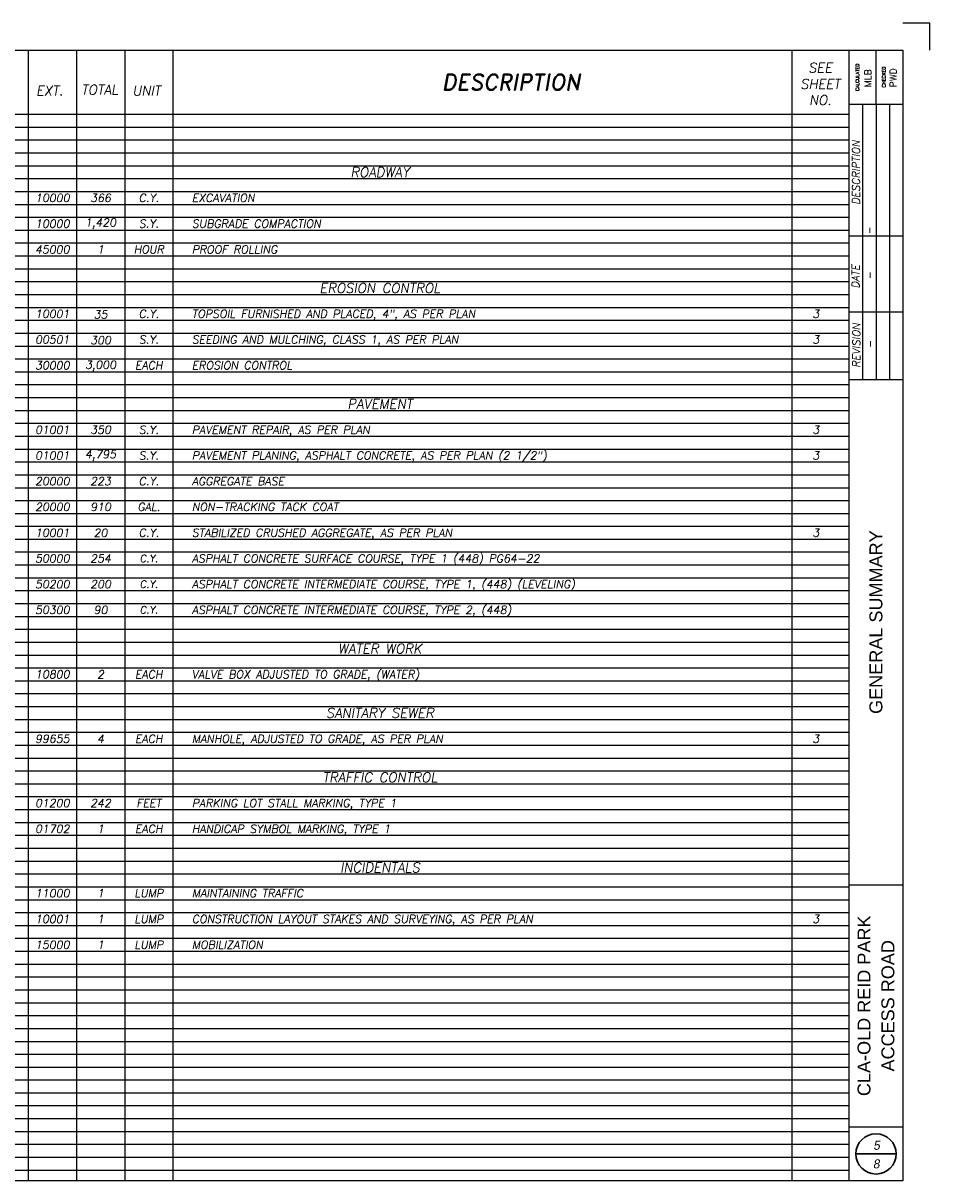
# Paper-space layout 'Gen Summary' of a CAD drawing. Header units: feet. Extents: x 0 to 17, y 0 to 11.
# Tile 2 of 2: x 8.6 to 17, y 0.2 to 11. Entities that reach past the tile are written whole.
import ezdxf
from ezdxf.enums import TextEntityAlignment as Align

# ---------------------------------------------------------------- set-up
doc = ezdxf.new("R2010")
doc.units = ezdxf.units.FT
doc.header["$LTSCALE"] = 20
doc.header["$MEASUREMENT"] = 0
doc.linetypes.add('DGN Style 3', pattern=[1.792565, 1.280403, -0.512161])
for name, color, linetype in [('_OFF-PRELIMINARY', 1, 'Continuous'), ('BORDER', 7, 'Continuous'), ('SH_Text', 7, 'Continuous'), ('TEXT', 1, 'Continuous'), ('TITLEBLOCK', 4, 'Continuous')]:
    doc.layers.add(name, color=color, linetype=linetype)
doc.layers.add('Level 1', color=7, linetype='Continuous', lineweight=0)
doc.layers.add('Level 1 (Construction)', color=7, linetype='Continuous', lineweight=0, plot=False)
doc.styles.add('ROMAND', font='romand.shx', dxfattribs={"oblique": 10, "height": 0.12})
doc.styles.add('ROMANS', font='romans')
doc.styles.add('Style-WORKING', font='WORKING.shx')
doc.styles.add('TITLR-SHT-TXT', font='arial.ttf', dxfattribs={"height": 0.25})

psp = doc.layouts.new('Gen Summary')

# ---------------------------------------------------------------- linework, layer by layer
at = {"layer": 'BORDER'}
for p, q in [((8.621, 10.747), (8.621, 0.25)), ((9.069, 10.747), (9.069, 0.25)), ((9.517, 10.747), (9.517, 0.25)), ((9.965, 10.747), (9.965, 0.25)), ((15.713, 10.747), (15.713, 0.25)), ((16.496, 10.244), (16.496, 10.747)), ((16.246, 10.244), (16.746, 10.244)), ((16.371, 10.244), (16.371, 7.688)), ((16.496, 10.244), (16.496, 7.688)), ((16.621, 10.244), (16.621, 7.688)), ((1, 10.152), (8.621, 10.152)), ((8.621, 10.152), (16.246, 10.152)), ((16.246, 9.024), (16.746, 9.024)), ((16.246, 8.318), (16.746, 8.318)), ((16.246, 7.688), (16.746, 7.688)), ((8.621, 3.238), (8.621, 3.236)), ((9.069, 3.238), (9.069, 3.236)), ((9.517, 3.238), (9.517, 3.236)), ((9.965, 3.238), (9.965, 3.236))]:
    psp.add_line(p, q, dxfattribs=at)
at = {"layer": 'BORDER', "color": 8}
for p, q in [((1, 10.033), (16.246, 10.033)), ((1, 9.913), (16.246, 9.913)), ((1, 9.794), (16.246, 9.794)), ((1, 9.674), (16.246, 9.674)), ((1, 9.554), (16.246, 9.554)), ((1, 9.435), (16.246, 9.435)), ((1, 9.315), (16.246, 9.315)), ((1, 9.196), (16.246, 9.196)), ((1, 9.076), (16.246, 9.076)), ((1, 8.957), (16.246, 8.957)), ((1, 8.837), (16.246, 8.837)), ((1, 8.718), (16.246, 8.718)), ((1, 8.598), (16.246, 8.598)), ((1, 8.479), (16.246, 8.479)), ((1, 8.359), (16.246, 8.359)), ((1, 8.24), (16.246, 8.24)), ((1, 8.12), (16.246, 8.12)), ((1, 8), (16.246, 8)), ((1, 7.881), (16.246, 7.881)), ((1, 7.761), (16.246, 7.761)), ((1, 7.642), (16.246, 7.642)), ((1, 7.522), (16.246, 7.522)), ((1, 7.403), (16.246, 7.403)), ((1, 7.283), (16.246, 7.283)), ((1, 7.164), (16.246, 7.164)), ((1, 7.044), (16.246, 7.044)), ((1, 6.925), (16.246, 6.925)), ((1, 6.805), (16.246, 6.805)), ((1, 6.685), (16.246, 6.685)), ((1, 6.566), (16.246, 6.566)), ((1, 6.446), (16.246, 6.446)), ((1, 6.327), (16.246, 6.327)), ((1, 6.207), (16.246, 6.207)), ((1, 6.088), (16.246, 6.088)), ((1, 5.968), (16.246, 5.968)), ((1, 5.849), (16.246, 5.849)), ((1, 5.729), (16.246, 5.729)), ((1, 5.61), (16.246, 5.61)), ((1, 5.49), (16.246, 5.49)), ((1, 5.371), (16.246, 5.371)), ((1, 5.251), (16.246, 5.251)), ((1, 5.131), (16.246, 5.131)), ((1, 5.012), (16.246, 5.012)), ((1, 4.892), (16.246, 4.892)), ((1, 4.773), (16.246, 4.773)), ((1, 4.653), (16.246, 4.653)), ((1, 4.534), (16.246, 4.534)), ((1, 4.414), (16.246, 4.414)), ((1, 4.295), (16.246, 4.295)), ((1, 4.175), (16.246, 4.175)), ((1, 4.056), (16.246, 4.056)), ((1, 3.936), (16.246, 3.936)), ((1, 3.817), (16.246, 3.817)), ((1, 3.697), (16.246, 3.697)), ((1, 3.577), (16.246, 3.577)), ((1, 3.458), (16.246, 3.458)), ((1, 3.338), (16.246, 3.338)), ((1, 3.219), (16.246, 3.219)), ((1, 3.099), (16.246, 3.099)), ((1, 2.98), (16.246, 2.98)), ((1, 2.86), (16.246, 2.86)), ((1, 2.741), (16.246, 2.741)), ((1, 2.621), (16.246, 2.621)), ((1, 2.502), (16.246, 2.502)), ((1, 2.382), (16.246, 2.382)), ((1, 2.263), (16.246, 2.263)), ((1, 2.263), (16.246, 2.263)), ((1, 2.143), (16.246, 2.143)), ((1, 2.023), (16.246, 2.023)), ((1, 1.904), (16.246, 1.904)), ((1, 1.784), (16.246, 1.784)), ((1, 1.665), (16.246, 1.665)), ((1, 1.545), (16.246, 1.545)), ((1, 1.426), (16.246, 1.426)), ((1, 1.306), (16.246, 1.306)), ((1, 1.187), (16.246, 1.187)), ((1, 1.067), (16.246, 1.067)), ((1, 0.948), (16.246, 0.948)), ((1, 0.828), (16.246, 0.828)), ((1, 0.708), (16.246, 0.708)), ((1, 0.589), (16.246, 0.589)), ((1, 0.469), (16.246, 0.469)), ((1, 0.469), (16.246, 0.469)), ((1, 0.35), (16.246, 0.35))]:
    psp.add_line(p, q, dxfattribs=at)
at = {"layer": 'Level 1', "color": 2, "linetype": 'Continuous', "lineweight": -3}
for p, q in [((1, 10.747), (16.746, 10.747)), ((16.246, 0.25), (16.246, 10.747)), ((16.746, 10.747), (16.746, 0.25)), ((16.246, 2.999), (16.746, 2.999)), ((16.246, 0.75), (16.746, 0.75)), ((16.746, 0.25), (1, 0.25))]:
    psp.add_line(p, q, dxfattribs=at)
at = {"layer": 'Level 1', "color": 2, "linetype": 'Continuous', "lineweight": 30}
psp.add_line((16.309, 0.5), (16.684, 0.5), dxfattribs=at)
psp.add_circle((16.496, 0.5), 0.187, dxfattribs=at)
at = {"layer": 'Level 1 (Construction)', "color": 2, "linetype": 'DGN Style 3', "lineweight": -3}
for p, q in [((16.996, 10.997), (16.746, 10.997)), ((16.996, 10.747), (16.996, 10.997))]:
    psp.add_line(p, q, dxfattribs=at)

# ---------------------------------------------------------------- texts
at = {"layer": '_OFF-PRELIMINARY', "style": 'ROMANS', "oblique": 10}
for s, p in [('366', (9.293, 9.375)), ('1,420', (9.293, 9.136)), ('1', (9.293, 8.897)), ('35', (9.293, 8.293)), ('3', (15.937, 8.299)), ('300', (9.293, 8.054)), ('3', (15.937, 8.06)), ('3,000', (9.293, 7.815)), ('350', (9.293, 7.223)), ('3', (15.937, 7.223)), ('4,795', (9.293, 6.984)), ('3', (15.937, 6.984)), ('223', (9.293, 6.745)), ('910', (9.293, 6.506)), ('20', (9.293, 6.267)), ('3', (15.937, 6.267)), ('254', (9.293, 6.028)), ('200', (9.293, 5.789)), ('90', (9.293, 5.55)), ('2', (9.293, 4.952)), ('4', (9.293, 4.354)), ('3', (15.937, 4.354)), ('242', (9.293, 3.757)), ('1', (9.293, 3.518)), ('1', (9.293, 2.92)), ('1', (9.293, 2.681)), ('3', (15.937, 2.681)), ('1', (9.293, 2.442))]:
    psp.add_text(s, height=0.0747, dxfattribs=at).set_placement(p, align=Align.MIDDLE)
at = {"layer": 'BORDER', "oblique": 10}
for s, height, style, p in [('DESCRIPTION', 0.07, 'ROMAND', (16.31, 9.61)), ('DATE', 0.07, 'ROMAND', (16.306, 8.644)), ('-', 0.0625, 'ROMANS', (16.436, 8.654)), ('REVISION', 0.07, 'ROMAND', (16.313, 8.005)), ('-', 0.0625, 'ROMANS', (16.439, 8.016))]:
    psp.add_text(s, height=height, rotation=90, dxfattribs=dict(at, style=style)).set_placement(p, align=Align.MIDDLE_CENTER)
at = {"layer": 'BORDER', "style": 'ROMANS', "oblique": 10}
psp.add_text('-', height=0.0625, rotation=90, dxfattribs=at).set_placement((16.435, 9.034), align=Align.MIDDLE_LEFT)
at = {"layer": 'SH_Text', "linetype": 'Continuous', "lineweight": 13, "style": 'Style-WORKING', "oblique": 10}
for s, p in [('5', (16.501, 0.538)), ('8', (16.498, 0.366))]:
    psp.add_text(s, height=0.0835, dxfattribs=at).set_placement(p, align=Align.CENTER)
at = {"layer": 'TEXT', "style": 'ROMAND', "oblique": 10}
for s, p in [('TOTAL', (9.114, 10.334)), ('EXT.', (8.693, 10.327)), ('UNIT', (9.588, 10.325))]:
    psp.add_text(s, height=0.09, dxfattribs=at).set_placement(p)
for s, height, p in [('DESCRIPTION', 0.15, (13.106, 10.45)), ('ROADWAY', 0.09, (11.888, 9.614)), ('PAVEMENT', 0.09, (11.888, 7.463)), ('WATER WORK', 0.09, (11.888, 5.191)), ('TRAFFIC CONTROL', 0.09, (11.888, 3.996)), ('INCIDENTALS', 0.09, (11.888, 3.159))]:
    psp.add_text(s, height=height, dxfattribs=at).set_placement(p, align=Align.MIDDLE_CENTER)
at = {"layer": 'TEXT', "style": 'ROMANS', "oblique": 10}
for s, height, p in [('10000', 0.0747, (8.845, 9.375)), ('C.Y.', 0.0747, (9.741, 9.375)), ('10000', 0.0747, (8.845, 9.136)), ('S.Y.', 0.0747, (9.741, 9.136)), ('45000', 0.0747, (8.845, 8.897)), ('HOUR', 0.0747, (9.741, 8.897)), ('10001', 0.0747, (8.845, 8.299)), ('C.Y.', 0.0747, (9.741, 8.299)), ('00501', 0.0747, (8.845, 8.06)), ('S.Y.', 0.0747, (9.741, 8.06)), ('30000', 0.0747, (8.845, 7.821)), ('EACH', 0.0747, (9.741, 7.821)), ('01001', 0.0747, (8.845, 7.223)), ('S.Y.', 0.0747, (9.741, 7.223)), ('01001', 0.0747, (8.845, 6.984)), ('S.Y.', 0.0747, (9.741, 6.984)), ('20000', 0.0747, (8.845, 6.745)), ('C.Y.', 0.0747, (9.741, 6.745)), ('20000', 0.0747, (8.845, 6.506)), ('GAL.', 0.0747, (9.741, 6.506)), ('10001', 0.0747, (8.845, 6.267)), ('C.Y.', 0.0747, (9.741, 6.267)), ('50000', 0.0747, (8.845, 6.028)), ('C.Y.', 0.0672, (9.741, 6.028)), ('50200', 0.0747, (8.845, 5.789)), ('C.Y.', 0.0672, (9.741, 5.789)), ('50300', 0.0747, (8.845, 5.55)), ('C.Y.', 0.0672, (9.741, 5.55)), ('10800', 0.0747, (8.845, 4.952)), ('EACH', 0.0747, (9.741, 4.952)), ('99655', 0.0747, (8.845, 4.354)), ('EACH', 0.0747, (9.741, 4.354)), ('01200', 0.0747, (8.845, 3.757)), ('FEET', 0.0747, (9.741, 3.757)), ('01702', 0.0747, (8.845, 3.518)), ('EACH', 0.0747, (9.741, 3.518)), ('11000', 0.0747, (8.845, 2.92)), ('LUMP', 0.0747, (9.741, 2.92)), ('10001', 0.0747, (8.845, 2.681)), ('LUMP', 0.0747, (9.741, 2.681)), ('15000', 0.0747, (8.845, 2.442)), ('LUMP', 0.0747, (9.741, 2.442))]:
    psp.add_text(s, height=height, dxfattribs=at).set_placement(p, align=Align.MIDDLE)
for s, height, p in [('EXCAVATION', 0.0747, (10.141, 9.375)), ('SUBGRADE COMPACTION', 0.07471, (10.141, 9.136)), ('PROOF ROLLING', 0.07471, (10.141, 8.897)), ('TOPSOIL FURNISHED AND PLACED, 4", AS PER PLAN', 0.07471, (10.141, 8.299)), ('SEEDING AND MULCHING, CLASS 1, AS PER PLAN', 0.07471, (10.141, 8.06)), ('EROSION CONTROL', 0.07471, (10.141, 7.821)), ('PAVEMENT REPAIR, AS PER PLAN', 0.07471, (10.141, 7.223)), ('PAVEMENT PLANING, ASPHALT CONCRETE, AS PER PLAN (2 1/2")', 0.07471, (10.141, 6.984)), ('AGGREGATE BASE', 0.07471, (10.141, 6.745)), ('NON-TRACKING TACK COAT', 0.07471, (10.141, 6.506)), ('STABILIZED CRUSHED AGGREGATE, AS PER PLAN', 0.07471, (10.141, 6.267)), ('ASPHALT CONCRETE SURFACE COURSE, TYPE 1 (448) PG64-22', 0.07471, (10.141, 6.028)), ('ASPHALT CONCRETE INTERMEDIATE COURSE, TYPE 1, (448) (LEVELING)', 0.07471, (10.141, 5.789)), ('ASPHALT CONCRETE INTERMEDIATE COURSE, TYPE 2, (448)', 0.07471, (10.141, 5.55)), ('VALVE BOX ADJUSTED TO GRADE, (WATER)', 0.07471, (10.141, 4.952)), ('MANHOLE, ADJUSTED TO GRADE, AS PER PLAN', 0.07471, (10.141, 4.354)), ('PARKING LOT STALL MARKING, TYPE 1', 0.07471, (10.141, 3.757)), ('HANDICAP SYMBOL MARKING, TYPE 1', 0.07471, (10.141, 3.518)), ('MAINTAINING TRAFFIC', 0.07471, (10.141, 2.92)), ('CONSTRUCTION LAYOUT STAKES AND SURVEYING, AS PER PLAN', 0.07471, (10.141, 2.681)), ('MOBILIZATION', 0.07471, (10.141, 2.442))]:
    psp.add_text(s, height=height, dxfattribs=at).set_placement(p, align=Align.MIDDLE_LEFT)
at = {"layer": 'TEXT', "char_height": 0.09, "attachment_point": 2, "style": 'ROMAND'}
for s, insert, width in [('SEE\\PSHEET\\PNO.', (15.978, 10.628), 0.23992), ('EROSION CONTROL', (11.888, 8.583), 1.26933), ('SANITARY SEWER', (11.888, 4.639), 1.26933)]:
    psp.add_mtext(s, dxfattribs=dict(at, insert=insert, width=width))
at = {"layer": 'TITLEBLOCK', "style": 'ROMANS'}
for s, p in [('CALCULATED', (16.339, 10.494)), ('CHECKED', (16.584, 10.497))]:
    psp.add_text(s, height=0.0312, rotation=90, dxfattribs=at).set_placement(p, align=Align.CENTER)
for s, p in [('MLB', (16.452, 10.402)), ('PWD', (16.686, 10.402))]:
    psp.add_text(s, height=0.0625, rotation=90, dxfattribs=at).set_placement(p)
at = {"layer": 'TITLEBLOCK', "insert": (16.496, 5.437), "char_height": 0.12, "width": 1.8702, "attachment_point": 5, "rotation": 90, "style": 'TITLR-SHT-TXT'}
psp.add_mtext('GENERAL SUMMARY', dxfattribs=at)
at = {"layer": 'TITLEBLOCK', "insert": (16.496, 1.875), "char_height": 0.12, "width": 2.5195, "attachment_point": 5, "rotation": 90, "line_spacing_factor": 1.108999, "style": 'TITLR-SHT-TXT'}
psp.add_mtext('CLA-OLD REID PARK\\PACCESS ROAD', dxfattribs=at)

doc.saveas('drawing.dxf')
